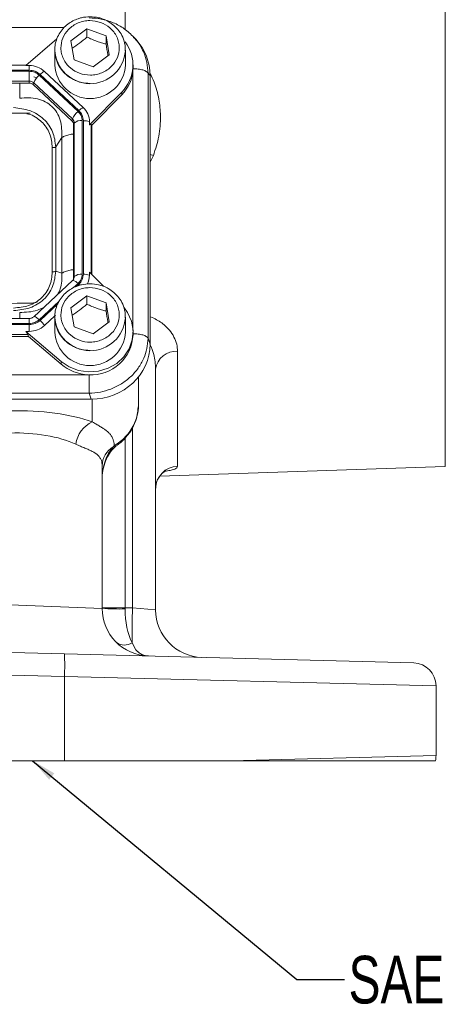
# Model space of a CAD drawing. Header units: inches. Extents: x 0.3 to 33.9, y 0.2 to 21.6.
# Tile 4 of 18: x 10 to 12.3, y 5 to 10.1. Entities that reach past the tile are written whole.
import ezdxf

# ---------------------------------------------------------------- set-up
doc = ezdxf.new("R2010")
doc.units = ezdxf.units.IN
doc.header["$MEASUREMENT"] = 0
doc.layers.add('SLD-0', color=7, linetype='Continuous', lineweight=15)
doc.styles.add('SLDTEXTSTYLE0', font='TXT', dxfattribs={"width": 0.75})
doc.dimstyles.new('SLDDIMSTYLE2', dxfattribs={"dimtxt": 0, "dimasz": 0.13, "dimexe": 0, "dimexo": 0.0625, "dimgap": 0, "dimtad": 0, "dimtih": 1, "dimtoh": 1, "dimdec": 0, "dimrnd": 1e-09, "dimzin": 0, "dimdsep": 46, "dimtxsty": 'Standard', "dimsah": 1, "dimcen": 0.09, "dimadec": 0, "dimazin": 0, "dimtfac": 0.13, "dimtdec": 0, "dimtofl": 0, "dimtmove": 0, "dimatfit": 3, "dimfxl": 1, "dimfrac": 2, "dimtolj": 1, "dimtzin": 0, "dimarcsym": 0})

msp = doc.modelspace()

# ---------------------------------------------------------------- linework, layer by layer
at = {"color": 8, "linetype": 'Continuous', "lineweight": 15}
for p, q in [((10.5888, 10.062), (10.5888, 11.3455)), ((12.2668, 10.7279), (12.2668, 7.7719)), ((10.2688, 10.0727), (7.1659, 10.0727)), ((10.63, 8.4851), (10.63, 9.8544)), ((10.4111, 8.7816), (10.4111, 9.5652)), ((10.7192, 9.368), (10.7372, 9.4029)), ((10.3186, 8.7091), (10.342, 8.7309)), ((10.3346, 8.716), (10.3463, 8.7269)), ((10.1387, 8.5412), (10.2428, 8.6384)), ((10.143, 8.5371), (10.2365, 8.6244)), ((10.0864, 8.5209), (10.0864, 8.5479)), ((10.4169, 8.1246), (10.4169, 8.0048)), ((10.6276, 7.9764), (10.6276, 7.0294)), ((10.5888, 7.0305), (10.5888, 7.9206))]:
    msp.add_line(p, q, dxfattribs=at)
at = {"color": 7, "linetype": 'Continuous', "lineweight": 15}
for p, q in [((10.3044, 10.0029), (10.3883, 10.0663)), ((10.3883, 10.0663), (10.4891, 10.0302)), ((10.3883, 10.0233), (10.3883, 10.0663)), ((10.4891, 10.0302), (10.506, 9.9306)), ((10.4891, 10.0302), (10.4891, 9.9872)), ((10.6334, 10.0217), (10.6284, 10.0274)), ((10.6459, 10.0101), (10.6346, 10.0226)), ((10.2313, 10.0133), (10.0686, 9.8741)), ((10.2202, 9.9553), (10.2206, 9.9666)), ((10.3213, 9.9033), (10.3044, 10.0029)), ((10.2202, 9.9553), (10.2202, 9.8771)), ((10.506, 9.9306), (10.4221, 9.8671)), ((10.5902, 9.8771), (10.5902, 9.9553)), ((10.5902, 9.9553), (10.5902, 9.9513)), ((10.0713, 9.8764), (7.3641, 9.8764)), ((10.0686, 9.8741), (10.0864, 9.8741)), ((10.0864, 9.8741), (10.0864, 9.8494)), ((10.4221, 9.8671), (10.3213, 9.9033)), ((10.6302, 9.8628), (10.6302, 9.8771)), ((10.0864, 9.8494), (7.349, 9.8494)), ((10.0864, 9.8437), (7.349, 9.8437)), ((10.0864, 9.7927), (10.0864, 9.8437)), ((10.1259, 9.8099), (10.1101, 9.815)), ((10.342, 9.6337), (10.1387, 9.8235)), ((10.3463, 9.6377), (10.143, 9.8275)), ((10.3691, 9.6536), (10.1658, 9.8434)), ((10.6301, 9.8575), (10.6302, 9.8628)), ((10.7088, 8.444), (10.7088, 9.8339)), ((10.7192, 9.8224), (10.7088, 9.8339)), ((10.7192, 8.4132), (10.7192, 9.8224)), ((10.0864, 9.7927), (7.349, 9.7927)), ((10.0864, 9.782), (7.349, 9.782)), ((10.0864, 9.782), (10.0864, 9.7927)), ((10.1069, 9.7741), (10.1095, 9.7837)), ((10.3102, 9.5843), (10.1069, 9.7741)), ((10.3127, 9.594), (10.1095, 9.7837)), ((10.4019, 9.5629), (10.5711, 9.7352)), ((10.4147, 9.5616), (10.5711, 9.7209)), ((10.5711, 9.7352), (10.5711, 9.7209)), ((10.3102, 9.5843), (10.3127, 9.594)), ((10.3187, 9.5652), (10.3223, 9.5725)), ((10.3187, 8.76), (10.3187, 9.5652)), ((10.3223, 8.7673), (10.3223, 9.5725)), ((10.3637, 8.7797), (10.3637, 9.5849)), ((10.3698, 8.7797), (10.3698, 9.5849)), ((10.4019, 9.5629), (10.4019, 9.5795)), ((10.4147, 9.5616), (10.4111, 9.5652)), ((10.4147, 8.778), (10.4147, 9.5616)), ((10.2251, 9.4471), (10.2571, 9.4969)), ((10.2571, 8.7853), (10.2571, 9.4969)), ((10.2069, 8.7916), (10.2069, 9.4433)), ((10.2251, 8.7954), (10.2251, 9.4471)), ((10.2251, 8.7954), (10.2571, 8.7853)), ((10.4019, 8.791), (10.4019, 8.7744)), ((10.4747, 8.7169), (10.4019, 8.791)), ((10.3133, 8.7466), (10.1101, 8.5568)), ((10.3192, 8.7545), (10.3145, 8.7472)), ((10.3191, 8.7542), (10.3186, 8.7533)), ((10.3187, 8.76), (10.3223, 8.7673)), ((10.1007, 8.6279), (10.1277, 8.6325)), ((10.3044, 8.6025), (10.3883, 8.6659)), ((10.3883, 8.6659), (10.4891, 8.6298)), ((10.3883, 8.6229), (10.3883, 8.6659)), ((10.4891, 8.6298), (10.506, 8.5302)), ((10.4891, 8.6298), (10.4891, 8.5868)), ((10.3213, 8.5029), (10.3044, 8.6025)), ((10.0864, 8.5479), (7.349, 8.5479)), ((7.349, 8.5209), (10.0864, 8.5209)), ((10.1658, 8.5105), (10.2203, 8.5614)), ((10.2202, 8.5549), (10.2206, 8.5662)), ((10.2202, 8.5549), (10.2202, 8.4768)), ((10.2211, 8.5621), (10.2233, 8.5642)), ((10.506, 8.5302), (10.4221, 8.4668)), ((10.5902, 8.4768), (10.5902, 8.5549)), ((10.5902, 8.5549), (10.5902, 8.5509)), ((7.349, 8.5152), (10.0864, 8.5152)), ((10.0686, 8.4798), (10.2532, 8.3219)), ((10.0864, 8.4798), (10.0686, 8.4798)), ((10.0864, 8.5152), (10.0864, 8.4798)), ((10.4221, 8.4668), (10.3213, 8.5029)), ((10.6302, 8.4624), (10.6302, 8.4768)), ((7.3529, 8.4536), (10.0825, 8.4536)), ((7.3568, 8.4642), (10.0786, 8.4642)), ((10.0786, 8.4642), (10.0825, 8.4536)), ((10.2532, 8.3076), (10.0825, 8.4536)), ((10.7088, 8.444), (10.7192, 8.4132)), ((10.864, 7.7725), (10.864, 8.3753)), ((10.2532, 8.3219), (10.2532, 8.3076)), ((10.7482, 7.02), (10.7482, 8.2814)), ((7.0392, 8.2525), (10.3963, 8.2525)), ((10.6582, 8.2311), (10.6582, 8.2399)), ((10.6582, 8.0909), (10.6582, 8.2311)), ((7.0254, 8.1245), (10.41, 8.1245)), ((7.0358, 8.1553), (10.3996, 8.1553)), ((10.41, 8.1245), (10.3996, 8.1553)), ((10.5315, 7.8787), (10.5263, 7.8735)), ((10.4682, 7.0273), (10.4682, 7.775)), ((10.7695, 7.7196), (12.2668, 7.7719)), ((10.4682, 7.0273), (9.9857, 7.0463)), ((10.5888, 7.0305), (10.4682, 7.0305)), ((10.6276, 7.0294), (10.5888, 7.0305)), ((10.7482, 7.02), (10.6276, 7.0294)), ((10.2706, 6.7889), (8.7182, 6.8296)), ((12.1014, 6.741), (10.2706, 6.7889)), ((8.7182, 6.7096), (10.2706, 6.669)), ((10.2706, 6.669), (10.2706, 6.2283)), ((10.2706, 6.669), (12.2182, 6.621)), ((12.2182, 6.2548), (12.2182, 6.621)), ((12.2182, 6.2548), (11.1417, 6.2283)), ((10.2706, 6.2283), (8.7182, 6.2283)), ((11.1417, 6.2283), (10.2706, 6.2283))]:
    msp.add_line(p, q, dxfattribs=at)
at = {"color": 8, "linetype": 'Continuous', "lineweight": 15, "flags": 128}
for points in [[(10.7372, 9.4029), (10.72, 9.4072), (10.7192, 9.4074)], [(10.3463, 8.7269), (10.3496, 8.7238), (10.3513, 8.7221)], [(10.1101, 8.5568), (10.1108, 8.5573), (10.113, 8.5576), (10.116, 8.557), (10.1196, 8.5555), (10.1239, 8.553), (10.1286, 8.5497), (10.1336, 8.5457), (10.1387, 8.5412)], [(10.5932, 7.9302), (10.5953, 7.9279), (10.5955, 7.9275)], [(10.5315, 7.8787), (10.5383, 7.8777), (10.5433, 7.8794)]]:
    msp.add_lwpolyline(points, dxfattribs=at)
at = {"color": 7, "linetype": 'Continuous', "lineweight": 15, "flags": 128}
for points in [[(10.3145, 8.7472), (10.3141, 8.7471), (10.3133, 8.7466)], [(10.2532, 8.3219), (10.296, 8.2931), (10.3448, 8.2744), (10.3969, 8.2668), (10.4495, 8.2708), (10.4996, 8.2861), (10.5446, 8.3118), (10.5819, 8.3467), (10.6094, 8.3886), (10.6258, 8.4354), (10.6301, 8.4845), (10.6219, 8.5332), (10.6019, 8.5787), (10.5819, 8.6068)]]:
    msp.add_lwpolyline(points, dxfattribs=at)
at = {"color": 7, "linetype": 'Continuous', "lineweight": 15}
for centre, radius, start, end in [((10.4297, 9.877), 0.2002, 314.9157, 37.3704), ((10.0871, 9.7577), 0.1163, 47.4101, 90.3067), ((10.4052, 9.8859), 0.1852, 182.7192, 357.2808), ((10.2093, 9.7409), 0.1086, 130.5237, 156.7761), ((10.1958, 9.776), 0.0737, 114.0491, 135.7255), ((10.4271, 9.8642), 0.2031, 315.13, 357.2496), ((10.0866, 9.7589), 0.0338, 47.4101, 90.3067), ((10.0866, 9.752), 0.0301, 47.4101, 90.3067), ((10.4126, 9.5511), 0.1086, 130.5237, 156.7761), ((10.3991, 9.5863), 0.0737, 114.0491, 135.7255), ((10.3005, 9.5789), 0.1014, 0.3768, 47.4752), ((10.2925, 9.565), 0.0262, 0.3768, 47.4752), ((10.2928, 9.5723), 0.0294, 0.3768, 47.4752), ((10.3566, 9.5334), 0.052, 82.2097, 131.263), ((10.3719, 9.4986), 0.0863, 69.6232, 91.4049), ((10.3566, 8.7282), 0.052, 82.2097, 131.263), ((10.3719, 8.6935), 0.0863, 69.6232, 91.4049), ((10.2932, 8.7601), 0.0255, 338.3655, 359.9556), ((10.3027, 8.7745), 0.0993, 331.5477, 359.8974), ((10.0406, 8.4265), 0.1508, 33.8558, 47.191), ((10.0871, 8.5962), 0.1163, 269.6933, 312.5899), ((10.4052, 8.4855), 0.1852, 182.7192, 357.2808), ((10.4121, 8.4703), 0.2182, 266.7037, 357.9341), ((10.8556, 8.2673), 0.1084, 85.5616, 172.5014), ((10.4039, 8.4859), 0.2335, 229.8035, 268.1235), ((10.4793, 7.8685), 0.15, 114.5912, 172.4368), ((10.5834, 7.7735), 0.1152, 119.72, 179.2745), ((10.8671, 7.6536), 0.1189, 91.5048, 179.541), ((10.7182, 7.0273), 0.25, 180, 268.5), ((10.5594, 8.2043), 1.1805, 265.5721, 271.4279), ((15.8321, 6.881), 5.2066, 178.3662, 180.3831), ((10.9982, 7.02), 0.25, 180, 268.5), ((10.5862, 6.9084), 0.0736, 234.6844, 302.3156), ((9.124, 6.729), 1.1481, 357.0055, 2.9945), ((12.0982, 6.621), 0.12, 0, 88.5), ((12.0982, 6.2548), 0.12, 347.2426, 0)]:
    msp.add_arc(centre, radius, start, end, dxfattribs=at)
at = {"color": 8, "linetype": 'Continuous', "lineweight": 15}
for centre, radius, start, end in [((10.4053, 9.9642), 0.1853, 182.7629, 356.0099), ((10.3092, 8.7069), 0.0406, 36.1819, 82.5132), ((10.2935, 8.7674), 0.0288, 332.7518, 359.904), ((10.4053, 8.5638), 0.1853, 182.7629, 356.0099), ((10.5305, 7.8855), 0.0127, 250.6684, 306.6799)]:
    msp.add_arc(centre, radius, start, end, dxfattribs=at)
at = {"color": 7, "linetype": 'Continuous', "lineweight": 15}
for centre, major_axis, ratio, start_param, end_param in [((10.4004, 9.8135), (0.313, 0.0656), 0.927683, 6.091166, 6.782759), ((8.1434, 9.7793), (3.4384, -0.1121), 0.032567, 5.01757, 5.315642), ((10.3698, 9.5204), (0.0413, 0.0448), 0.170211, 6.275096, 6.798785), ((8.1434, 8.472), (3.4384, 0.1121), 0.032567, 0.964148, 1.401772), ((10.0335, 8.5002), (0.0452, -0.0412), 0.184584, 0.341071, 0.86476), ((10.4004, 8.4222), (0.313, -0.0656), 0.927683, 4.934566, 6.475204), ((9.9638, 7.8226), (0.6249, 0.0274), 0.383235, 0.743044, 1.519084), ((9.9682, 7.706), (0.4998, 0.0303), 0.478472, 0.730819, 1.506859), ((10.5932, 7.7008), (0, 0.2045), 0.611254, 0.565139, 1.570796), ((10.7182, 7.0273), (0.0065, 0.2499), 0.517444, 1.596976, 2.39489), ((10.5932, 7.0306), (0.0033, 0.25), 0.017441, 1.571481, 1.596748)]:
    msp.add_ellipse(centre, major_axis=major_axis, ratio=ratio, start_param=start_param, end_param=end_param, dxfattribs=at)
for points, knots in [([(10.4052, 10.1301), (10.39, 10.1291), (10.3687, 10.1278), (10.3386, 10.1189), (10.3141, 10.1084), (10.2874, 10.0913), (10.2629, 10.0686), (10.2419, 10.0403), (10.2276, 10.0068), (10.2203, 9.9814), (10.2209, 9.9678), (10.2209, 9.9668)], [0, 0, 0, 0, 0.164505, 0.230487, 0.340119, 0.454517, 0.578027, 0.708405, 0.845356, 0.989234, 1, 1, 1, 1]), ([(10.6348, 10.0224), (10.6187, 10.0379), (10.5867, 10.0689), (10.5273, 10.1005), (10.4642, 10.1204), (10.4209, 10.1227), (10.3996, 10.1238)], [0, 0, 0, 0, 0.256761, 0.510731, 0.759485, 1, 1, 1, 1]), ([(10.5892, 9.9513), (10.5893, 9.9613), (10.5895, 9.9855), (10.578, 10.0215), (10.5579, 10.0565), (10.5318, 10.0845), (10.5032, 10.1047), (10.4756, 10.1176), (10.4439, 10.1276), (10.4203, 10.1291), (10.4052, 10.1301)], [0, 0, 0, 0, 0.106185, 0.259605, 0.396997, 0.531715, 0.658742, 0.759341, 0.845825, 1, 1, 1, 1]), ([(10.46, 10.1001), (10.4773, 10.0919), (10.5038, 10.0792), (10.5302, 10.0507), (10.546, 10.0253), (10.5558, 9.9972), (10.5602, 9.96), (10.5515, 9.9143), (10.5252, 9.8749), (10.4952, 9.85), (10.4679, 9.8353), (10.4379, 9.8262), (10.398, 9.822), (10.3491, 9.8302), (10.3068, 9.8547), (10.2802, 9.8827), (10.2644, 9.9082), (10.2547, 9.9362), (10.2502, 9.9734), (10.2589, 10.0191), (10.2852, 10.0586), (10.3152, 10.0835), (10.3425, 10.0982), (10.3725, 10.1072), (10.4126, 10.1119), (10.4413, 10.1047), (10.46, 10.1001)], [0, 0, 0, 0, 0.059864, 0.09209, 0.125, 0.15791, 0.190136, 0.25, 0.309864, 0.34209, 0.375, 0.40791, 0.440136, 0.5, 0.559864, 0.59209, 0.625, 0.65791, 0.690136, 0.75, 0.809864, 0.84209, 0.875, 0.90791, 0.940136, 1, 1, 1, 1]), ([(10.3109, 9.9644), (10.3237, 9.9727), (10.3496, 9.9897), (10.3753, 10.012), (10.3883, 10.0233)], [0, 0, 0, 0, 0.495552, 1, 1, 1, 1]), ([(10.3883, 10.0233), (10.3971, 10.0193), (10.4148, 10.0112), (10.441, 10.0012), (10.466, 9.9931), (10.4814, 9.9892), (10.4891, 9.9872)], [0, 0, 0, 0, 0.264614, 0.534966, 0.765352, 1, 1, 1, 1]), ([(10.2209, 9.9668), (10.2208, 9.9543), (10.2204, 9.9275), (10.2323, 9.889), (10.2525, 9.8541), (10.2786, 9.826), (10.3072, 9.8058), (10.3348, 9.7929), (10.3666, 9.7829), (10.3901, 9.7814), (10.4052, 9.7804)], [0, 0, 0, 0, 0.1299143, 0.279262, 0.4130063, 0.544147, 0.6678017, 0.7657301, 0.8499182, 1, 1, 1, 1]), ([(10.4891, 9.9872), (10.4922, 9.9674), (10.4955, 9.9455), (10.4989, 9.9272), (10.4992, 9.9254)], [0, 0, 0, 0, 0.901196, 1, 1, 1, 1]), ([(10.2571, 9.4969), (10.2572, 9.5278), (10.2574, 9.5736), (10.2329, 9.6279), (10.206, 9.6612), (10.1708, 9.6858), (10.1144, 9.7071), (10.0677, 9.7047), (10.0363, 9.7031)], [0, 0, 0, 0, 0.257397, 0.381602, 0.5, 0.618394, 0.742603, 1, 1, 1, 1]), ([(10.2251, 9.4471), (10.222, 9.4739), (10.2173, 9.5143), (10.1902, 9.5625), (10.1629, 9.5942), (10.1289, 9.6198), (10.077, 9.6453), (10.0332, 9.6501), (10.0043, 9.6532)], [0, 0, 0, 0, 0.248977, 0.376059, 0.5, 0.623945, 0.751023, 1, 1, 1, 1]), ([(10.0043, 8.5892), (10.0332, 8.5918), (10.077, 8.5957), (10.1289, 8.6208), (10.1629, 8.6462), (10.1902, 8.6781), (10.2173, 8.7268), (10.222, 8.768), (10.2251, 8.7954)], [0, 0, 0, 0, 0.248977, 0.376059, 0.5, 0.623945, 0.751023, 1, 1, 1, 1]), ([(10.0043, 8.6024), (10.0312, 8.6047), (10.0717, 8.608), (10.12, 8.6308), (10.1514, 8.6543), (10.1764, 8.6836), (10.2009, 8.7286), (10.2045, 8.7664), (10.2069, 8.7916)], [0, 0, 0, 0, 0.250062, 0.376147, 0.5, 0.62379, 0.749938, 1, 1, 1, 1]), ([(10.4052, 8.7297), (10.39, 8.7287), (10.3687, 8.7274), (10.3386, 8.7185), (10.3141, 8.708), (10.2874, 8.6909), (10.2629, 8.6683), (10.2419, 8.6399), (10.2276, 8.6064), (10.2203, 8.581), (10.2209, 8.5674), (10.2209, 8.5664)], [0, 0, 0, 0, 0.1645052, 0.2304867, 0.3401188, 0.4545166, 0.5780266, 0.7084051, 0.8453563, 0.9892337, 1, 1, 1, 1]), ([(10.5892, 8.551), (10.5893, 8.5609), (10.5895, 8.5852), (10.578, 8.6212), (10.5579, 8.6561), (10.5318, 8.6841), (10.5032, 8.7043), (10.4756, 8.7172), (10.4439, 8.7272), (10.4203, 8.7287), (10.4052, 8.7297)], [0, 0, 0, 0, 0.106185, 0.259605, 0.396997, 0.531715, 0.658742, 0.759341, 0.845825, 1, 1, 1, 1]), ([(10.46, 8.6997), (10.4773, 8.6915), (10.5038, 8.6788), (10.5302, 8.6503), (10.546, 8.6249), (10.5558, 8.5969), (10.5602, 8.5596), (10.5515, 8.5139), (10.5252, 8.4745), (10.4952, 8.4496), (10.4679, 8.4349), (10.4379, 8.4258), (10.398, 8.4216), (10.3491, 8.4298), (10.3068, 8.4543), (10.2802, 8.4823), (10.2644, 8.5078), (10.2547, 8.5358), (10.2502, 8.5731), (10.2589, 8.6188), (10.2852, 8.6582), (10.3152, 8.6831), (10.3425, 8.6978), (10.3725, 8.7068), (10.4126, 8.7115), (10.4413, 8.7044), (10.46, 8.6997)], [0, 0, 0, 0, 0.059864, 0.09209, 0.125, 0.15791, 0.190136, 0.25, 0.309864, 0.34209, 0.375, 0.40791, 0.440136, 0.5, 0.559864, 0.59209, 0.625, 0.65791, 0.690136, 0.75, 0.809864, 0.84209, 0.875, 0.90791, 0.940136, 1, 1, 1, 1]), ([(10.3109, 8.564), (10.3237, 8.5724), (10.3496, 8.5893), (10.3753, 8.6117), (10.3883, 8.6229)], [0, 0, 0, 0, 0.495552, 1, 1, 1, 1]), ([(10.3883, 8.6229), (10.3971, 8.6189), (10.4148, 8.6108), (10.441, 8.6008), (10.466, 8.5928), (10.4814, 8.5888), (10.4891, 8.5868)], [0, 0, 0, 0, 0.264614, 0.534966, 0.765352, 1, 1, 1, 1]), ([(10.4891, 8.5868), (10.4922, 8.567), (10.4955, 8.5451), (10.4989, 8.5268), (10.4992, 8.525)], [0, 0, 0, 0, 0.9011957, 1, 1, 1, 1]), ([(10.1099, 8.5568), (10.1098, 8.5567), (10.1084, 8.5548), (10.1041, 8.5523), (10.0978, 8.5494), (10.0917, 8.5481), (10.0878, 8.5479), (10.0864, 8.5479)], [0, 0, 0, 0, 0.032117, 0.319529, 0.567071, 0.852743, 1, 1, 1, 1]), ([(10.2209, 8.5664), (10.2208, 8.5539), (10.2204, 8.5271), (10.2323, 8.4886), (10.2525, 8.4537), (10.2786, 8.4257), (10.3072, 8.4054), (10.3348, 8.3926), (10.3666, 8.3825), (10.3901, 8.381), (10.4052, 8.38)], [0, 0, 0, 0, 0.129914, 0.279262, 0.413006, 0.544147, 0.667802, 0.76573, 0.849918, 1, 1, 1, 1]), ([(10.3996, 8.1553), (10.4195, 8.1567), (10.4584, 8.1595), (10.5061, 8.1738), (10.5426, 8.1897), (10.5787, 8.2098), (10.6193, 8.2408), (10.6592, 8.2863), (10.6874, 8.3366), (10.7052, 8.3899), (10.7076, 8.4257), (10.7088, 8.444)], [0, 0, 0, 0, 0.1230957, 0.2409199, 0.3064863, 0.3715493, 0.5000851, 0.6286241, 0.7590801, 0.8769054, 1, 1, 1, 1]), ([(10.5948, 7.9281), (10.6009, 7.9351), (10.6188, 7.9555), (10.6393, 7.9937), (10.6539, 8.0412), (10.6599, 8.0739), (10.6582, 8.0906), (10.6582, 8.0907)], [0, 0, 0, 0, 0.155574, 0.451694, 0.714722, 0.997204, 1, 1, 1, 1]), ([(10.5315, 7.8787), (10.5313, 7.8833), (10.5309, 7.8924), (10.5281, 7.9065), (10.523, 7.9208), (10.5146, 7.9351), (10.5032, 7.9484), (10.4894, 7.9603), (10.474, 7.9713), (10.4574, 7.9817), (10.4386, 7.9926), (10.4242, 8.0008), (10.4169, 8.0048)], [0, 0, 0, 0, 0.085725, 0.171611, 0.283741, 0.396269, 0.510037, 0.624249, 0.717407, 0.810847, 0.905231, 1, 1, 1, 1]), ([(10.5932, 7.9302), (10.5921, 7.929), (10.5741, 7.9094), (10.5521, 7.8936), (10.5315, 7.8787)], [0, 0, 0, 0, 0.061953, 1, 1, 1, 1]), ([(10.5432, 7.8797), (10.5475, 7.8828), (10.5654, 7.8959), (10.5838, 7.9119), (10.5947, 7.9268), (10.5954, 7.9278)], [0, 0, 0, 0, 0.227308, 0.949016, 1, 1, 1, 1]), ([(10.3307, 7.8882), (10.3388, 7.8846), (10.3552, 7.8772), (10.3776, 7.8679), (10.3982, 7.8591), (10.4169, 7.8503), (10.4334, 7.8409), (10.4472, 7.8301), (10.4577, 7.8176), (10.4642, 7.804), (10.4676, 7.7898), (10.468, 7.7799), (10.4682, 7.775)], [0, 0, 0, 0, 0.095516, 0.191631, 0.289412, 0.387736, 0.494769, 0.602543, 0.712756, 0.823908, 0.911723, 1, 1, 1, 1]), ([(10.4682, 7.7008), (10.4684, 7.7088), (10.4691, 7.7343), (10.4766, 7.7757), (10.4939, 7.8204), (10.5148, 7.8537), (10.5317, 7.8694), (10.5381, 7.8753)], [0, 0, 0, 0, 0.1242549, 0.3986398, 0.6504407, 0.8680762, 1, 1, 1, 1]), ([(10.536, 7.8736), (10.5378, 7.8752), (10.5401, 7.8772), (10.5427, 7.8789), (10.5432, 7.8792)], [0, 0, 0, 0, 0.806611, 1, 1, 1, 1]), ([(10.7492, 7.6571), (10.749, 7.6605), (10.7482, 7.6746), (10.7557, 7.6975), (10.7693, 7.7214), (10.785, 7.7375), (10.7978, 7.7463), (10.8045, 7.7494), (10.8043, 7.7493), (10.8042, 7.7492)], [0, 0, 0, 0, 0.066504, 0.281078, 0.467974, 0.6343, 0.783062, 0.9159, 1, 1, 1, 1]), ([(10.7482, 7.02), (10.7484, 7.0122), (10.7486, 7.0045), (10.7485, 7.0084), (10.7485, 7.0084)], [0, 0, 0, 0, 0.9999701, 1, 1, 1, 1]), ([(10.6256, 6.8462), (10.6339, 6.8292), (10.6428, 6.8111), (10.6628, 6.7929), (10.6759, 6.7848), (10.6918, 6.7798), (10.7006, 6.7783), (10.7054, 6.7777), (10.7082, 6.7775), (10.7097, 6.7775), (10.7106, 6.7774), (10.711, 6.7774), (10.7112, 6.7774), (10.7114, 6.7774), (10.7115, 6.7774), (10.7117, 6.7774)], [0, 0, 0, 0, 0.426251, 0.457293, 0.712383, 0.842296, 0.912355, 0.951016, 0.972553, 0.984602, 0.991356, 0.995145, 0.996106, 0.996742, 1, 1, 1, 1]), ([(12.2152, 6.2283), (12.2125, 6.2283), (12.208, 6.2283), (12.1761, 6.2283), (12.1356, 6.2283), (12.0806, 6.2283), (12.0121, 6.2283), (11.9314, 6.2283), (11.8388, 6.2283), (11.7335, 6.2283), (11.5883, 6.2283), (11.3957, 6.2283), (11.2263, 6.2283), (11.1417, 6.2283)], [0, 0, 0, 0, 0.1103431, 0.1868652, 0.2633873, 0.3421336, 0.4208797, 0.4973702, 0.5738605, 0.6525908, 0.7313208, 0.8656614, 1, 1, 1, 1])]:
    msp.add_open_spline(points, degree=3, knots=knots, dxfattribs=at)
at = {"color": 8, "linetype": 'Continuous', "lineweight": 15}
for points, knots in [([(10.7088, 9.8339), (10.7076, 9.8527), (10.7052, 9.8896), (10.6905, 9.9347), (10.6737, 9.969), (10.657, 9.9966), (10.6418, 10.0128), (10.6334, 10.0217)], [0, 0, 0, 0, 0.274057, 0.536375, 0.68235, 0.827203, 1, 1, 1, 1]), ([(10.7372, 9.4029), (10.7478, 9.4359), (10.7693, 9.5028), (10.7769, 9.6034), (10.7676, 9.6994), (10.7483, 9.7749), (10.7265, 9.8175), (10.719, 9.8323)], [0, 0, 0, 0, 0.238612, 0.484654, 0.684846, 0.890724, 1, 1, 1, 1]), ([(10.0363, 9.7031), (10.0363, 9.7117), (10.0363, 9.729), (10.0363, 9.7567), (10.0363, 9.7746), (10.0363, 9.782)], [0, 0, 0, 0, 0.368964, 0.737928, 1, 1, 1, 1]), ([(10.2069, 9.4433), (10.2045, 9.4685), (10.2009, 9.5063), (10.1764, 9.5513), (10.1514, 9.5808), (10.1198, 9.6034), (10.0933, 9.6186), (10.0766, 9.6208), (10.0732, 9.6213)], [0, 0, 0, 0, 0.319941, 0.481261, 0.6397245, 0.7981069, 0.959508, 1, 1, 1, 1]), ([(10.2571, 9.4969), (10.2631, 9.5), (10.275, 9.5061), (10.2969, 9.5124), (10.3127, 9.5145), (10.3187, 9.5152)], [0, 0, 0, 0, 0.383142, 0.766285, 1, 1, 1, 1]), ([(10.2347, 8.6731), (10.2399, 8.683), (10.2588, 8.7186), (10.2578, 8.7573), (10.2571, 8.7853)], [0, 0, 0, 0, 0.276861, 1, 1, 1, 1]), ([(10.2571, 8.7853), (10.2631, 8.7884), (10.275, 8.7946), (10.2969, 8.8008), (10.3127, 8.8029), (10.3187, 8.8037)], [0, 0, 0, 0, 0.383142, 0.766285, 1, 1, 1, 1]), ([(10.0363, 8.5792), (10.068, 8.5801), (10.1119, 8.5814), (10.1511, 8.6001), (10.1619, 8.6052)], [0, 0, 0, 0, 0.723141, 1, 1, 1, 1]), ([(10.0363, 8.5479), (10.0363, 8.5499), (10.0363, 8.5597), (10.0363, 8.5716), (10.0363, 8.5767), (10.0363, 8.5792)], [0, 0, 0, 0, 0.116913, 0.558456, 1, 1, 1, 1]), ([(10.864, 8.3753), (10.8631, 8.3877), (10.8613, 8.4126), (10.8464, 8.4502), (10.8221, 8.4871), (10.7974, 8.5111), (10.7738, 8.529), (10.7535, 8.5412), (10.7331, 8.553), (10.7201, 8.5561), (10.7192, 8.5563)], [0, 0, 0, 0, 0.178972, 0.362675, 0.547378, 0.738635, 0.760255, 0.874274, 0.99098, 1, 1, 1, 1]), ([(10.7186, 8.4129), (10.7209, 8.4083), (10.7263, 8.3973), (10.7328, 8.3792), (10.7404, 8.3531), (10.7468, 8.3204), (10.7477, 8.2945), (10.7482, 8.2814)], [0, 0, 0, 0, 0.110559, 0.263563, 0.417262, 0.706931, 1, 1, 1, 1]), ([(10.6582, 8.0909), (10.6556, 8.0655), (10.6505, 8.0149), (10.6202, 7.9615), (10.5981, 7.9358), (10.5932, 7.9302)], [0, 0, 0, 0, 0.440119, 0.877499, 1, 1, 1, 1]), ([(10.8047, 7.7471), (10.8139, 7.7486), (10.8415, 7.7533), (10.8603, 7.7623), (10.863, 7.7698), (10.864, 7.7725)], [0, 0, 0, 0, 0.240966, 0.724545, 1, 1, 1, 1])]:
    msp.add_open_spline(points, degree=3, knots=knots, dxfattribs=at)
at = {"color": 7, "linetype": 'Continuous', "lineweight": 15}
for points in [[(10.0864, 9.8494), (10.097, 9.8484), (10.1182, 9.8464), (10.1348, 9.8338), (10.143, 9.8275)], [(10.0864, 9.8437), (10.0962, 9.8428), (10.1158, 9.8409), (10.1311, 9.8293), (10.1387, 9.8235)], [(10.7088, 9.8339), (10.7063, 9.8371), (10.7012, 9.8435), (10.6824, 9.8512), (10.6581, 9.8565), (10.6394, 9.8572), (10.6301, 9.8575)], [(10.342, 9.6337), (10.3482, 9.6266), (10.3606, 9.6123), (10.3626, 9.594), (10.3637, 9.5849)], [(10.3463, 9.6377), (10.353, 9.63), (10.3665, 9.6146), (10.3687, 9.5948), (10.3698, 9.5849)], [(10.2069, 9.4433), (10.2087, 9.4434), (10.2124, 9.4435), (10.2175, 9.4443), (10.222, 9.4454), (10.2241, 9.4465), (10.2251, 9.4471)], [(10.2069, 8.7916), (10.2087, 8.7916), (10.2124, 8.7917), (10.2175, 8.7925), (10.222, 8.7937), (10.2241, 8.7948), (10.2251, 8.7954)], [(10.3637, 8.7797), (10.3626, 8.7706), (10.3606, 8.7523), (10.3482, 8.7381), (10.342, 8.7309)], [(10.3698, 8.7797), (10.3687, 8.7698), (10.3665, 8.7501), (10.353, 8.7346), (10.3463, 8.7269)], [(10.1387, 8.5412), (10.1311, 8.5354), (10.1158, 8.5238), (10.0962, 8.5219), (10.0864, 8.5209)], [(10.143, 8.5371), (10.1348, 8.5308), (10.1182, 8.5183), (10.097, 8.5162), (10.0864, 8.5152)], [(10.6301, 8.4677), (10.6394, 8.4673), (10.6581, 8.4666), (10.6824, 8.4614), (10.7012, 8.4537), (10.7063, 8.4472), (10.7088, 8.444)], [(10.3996, 8.1553), (10.3996, 8.1609), (10.3996, 8.1721), (10.3996, 8.1973), (10.3996, 8.2253), (10.3996, 8.2434), (10.3996, 8.2524)]]:
    msp.add_open_spline(points, degree=3, dxfattribs=at)

# ---------------------------------------------------------------- texts
at = {"layer": 'SLD-0', "insert": (11.76, 5.205), "char_height": 0.25, "attachment_point": 1, "style": 'SLDTEXTSTYLE0'}
msp.add_mtext('SAE 8-BOLT MOUNTING PAD', dxfattribs=at)

# ---------------------------------------------------------------- leaders
at = {"layer": 'SLD-0'}
msp.add_leader([(10.1042, 6.2283), (11.4893, 5.081), (11.7393, 5.081)], dimstyle='SLDDIMSTYLE2', dxfattribs=at)

doc.saveas('drawing.dxf')
